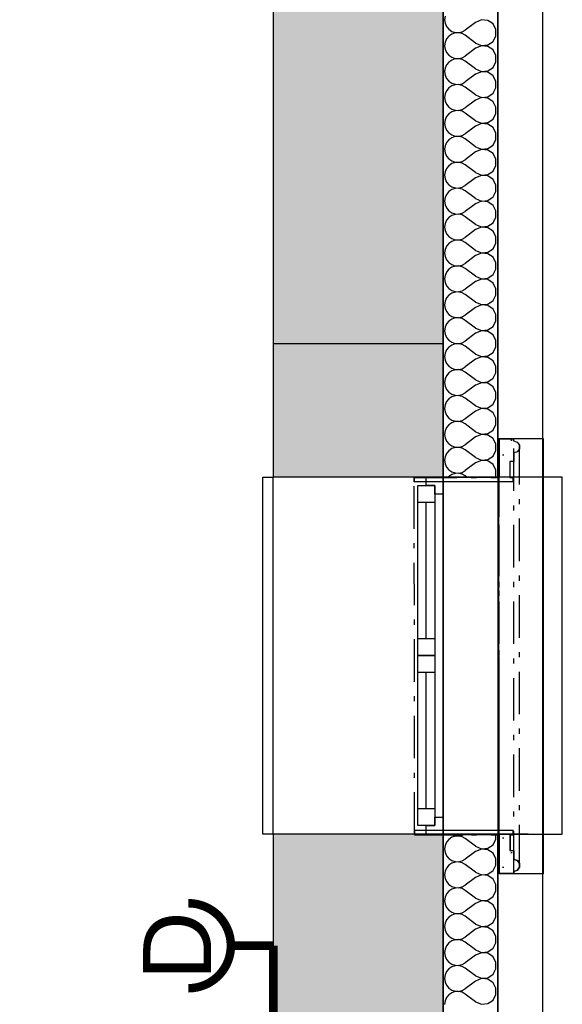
# Model space of a CAD drawing. Extents: x -12025 to 39812, y -30157 to 12.
# Tile 38 of 59: x 30754 to 32349, y -19672 to -16777. Entities that reach past the tile are written whole.
import ezdxf
from ezdxf.enums import TextEntityAlignment as Align

# ---------------------------------------------------------------- set-up
doc = ezdxf.new("R2010")
doc.units = 0
doc.header["$MEASUREMENT"] = 0
doc.linetypes.add('Čerchovaná M', pattern=[225, 125, -42.5, 15, -42.5])
doc.linetypes.add('Čerchovaná S', pattern=[175, 75, -42.5, 15, -42.5])
doc.layers.add('OÚ Dukovany půdorys podklad 2NP', color=7, linetype='Continuous')
doc.layers.add('OÚ Dukovany zásuvky', color=92, linetype='Continuous')
doc.styles.add('Arial', font='txt')
pattern_1 = [(0, (0, 0), (0, 86.60254), [0, -50]), (0, (25, 43.3), (0, 86.60254), [0, -50])]

# ---------------------------------------------------------------- blocks, each defined once
blk = doc.blocks.new('Zásuvka (22)')
at = {"color": 0, "linetype": 'Continuous', "const_width": 25}
for points in [[(0, 125, -0.414214), (125, 0)], [(125, 0, -0.414214), (0, -125)]]:
    blk.add_lwpolyline(points, format="xyb", dxfattribs=at)
blk.add_lwpolyline([(250, 0), (125, 0)], dxfattribs=at)
at = {"color": 0, "linetype": 'Continuous', "style": 'Arial'}
blk.add_text('D', height=200, rotation=90, dxfattribs=at).set_placement((66.9, 0), align=Align.CENTER)

msp = doc.modelspace()

# ---------------------------------------------------------------- hatches: boundary and pattern name
at = {"layer": 'OÚ Dukovany půdorys podklad 2NP', "linetype": 'Continuous'}
h = msp.add_hatch(dxfattribs=at)
h.set_pattern_fill('OMÍTKA_01', color=21, style=0, pattern_type=2)
h.set_pattern_definition(pattern_1)
edge = h.paths.add_edge_path()
edge.add_spline(control_points=[(32163.3, -18123.5), (32163.3, -18123.5), (31914.1, -18123.6), (31914.1, -18123.6)], knot_values=[0, 0, 0, 0, 1, 1, 1, 1], degree=3, periodic=0)
edge.add_spline(control_points=[(31914.1, -18123.6), (31914.1, -18123.6), (31914.1, -18136.3), (31914.1, -18136.3)], knot_values=[0, 0, 0, 0, 1, 1, 1, 1], degree=3, periodic=0)
edge.add_spline(control_points=[(31914.1, -18136.3), (31914.1, -18136.3), (32204.3, -18136.2), (32204.3, -18136.2)], knot_values=[0, 0, 0, 0, 1, 1, 1, 1], degree=3, periodic=0)
edge.add_spline(control_points=[(32204.3, -18136.2), (32204.3, -18136.2), (32204.2, -18123.4), (32204.2, -18123.4)], knot_values=[0, 0, 0, 0, 1, 1, 1, 1], degree=3, periodic=0)
edge.add_spline(control_points=[(32204.2, -18123.4), (32204.2, -18123.4), (32195, -18123.4), (32195, -18123.4)], knot_values=[0, 0, 0, 0, 1, 1, 1, 1], degree=3, periodic=0)
edge.add_spline(control_points=[(32195, -18123.4), (32195, -18123.4), (32195, -18075.6), (32195, -18075.6)], knot_values=[0, 0, 0, 0, 1, 1, 1, 1], degree=3, periodic=0)
edge.add_spline(control_points=[(32195, -18075.6), (32195, -18075.6), (32206.4, -18075.6), (32206.4, -18075.6)], knot_values=[0, 0, 0, 0, 1, 1, 1, 1], degree=3, periodic=0)
edge.add_spline(control_points=[(32206.4, -18075.6), (32206.4, -18075.6), (32206.4, -18050.6), (32206.4, -18050.6)], knot_values=[0, 0, 0, 0, 1, 1, 1, 1], degree=3, periodic=0)
edge.add_spline(control_points=[(32206.4, -18050.6), (32206.4, -18050.6), (32216.6, -18047.3), (32216.6, -18047.3)], knot_values=[0, 0, 0, 0, 1, 1, 1, 1], degree=3, periodic=0)
edge.add_spline(control_points=[(32216.6, -18047.3), (32216.6, -18047.3), (32223, -18038.5), (32223, -18038.5)], knot_values=[0, 0, 0, 0, 1, 1, 1, 1], degree=3, periodic=0)
edge.add_spline(control_points=[(32223, -18038.5), (32223, -18038.5), (32223, -18027.7), (32223, -18027.7)], knot_values=[0, 0, 0, 0, 1, 1, 1, 1], degree=3, periodic=0)
edge.add_spline(control_points=[(32223, -18027.7), (32223, -18027.7), (32216.6, -18019), (32216.6, -18019)], knot_values=[0, 0, 0, 0, 1, 1, 1, 1], degree=3, periodic=0)
edge.add_spline(control_points=[(32216.6, -18019), (32216.6, -18019), (32206.3, -18015.7), (32206.3, -18015.7)], knot_values=[0, 0, 0, 0, 1, 1, 1, 1], degree=3, periodic=0)
edge.add_spline(control_points=[(32206.3, -18015.7), (32206.3, -18015.7), (32206.3, -18009.1), (32206.3, -18009.1)], knot_values=[0, 0, 0, 0, 1, 1, 1, 1], degree=3, periodic=0)
edge.add_spline(control_points=[(32206.3, -18009.1), (32206.3, -18009.1), (32163.2, -18009.2), (32163.2, -18009.2)], knot_values=[0, 0, 0, 0, 1, 1, 1, 1], degree=3, periodic=0)
edge.add_spline(control_points=[(32163.2, -18009.2), (32163.2, -18009.2), (32163.3, -18123.5), (32163.3, -18123.5)], knot_values=[0, 0, 0, 0, 1, 1, 1, 1], degree=3, periodic=0)
edge.add_spline(control_points=[(32163.3, -18123.5), (32163.3, -18123.5), (32163.3, -18123.5), (32163.3, -18123.5)], knot_values=[0, 0, 0, 0, 1, 1, 1, 1], degree=3, periodic=0)
h = msp.add_hatch(dxfattribs=at)
h.set_pattern_fill('OMÍTKA_01', color=21, style=0, pattern_type=2)
h.set_pattern_definition(pattern_1)
edge = h.paths.add_edge_path()
edge.add_spline(control_points=[(32164, -19287.7), (32164, -19287.7), (32207.1, -19287.7), (32207.1, -19287.7)], knot_values=[0, 0, 0, 0, 1, 1, 1, 1], degree=3, periodic=0)
edge.add_spline(control_points=[(32207.1, -19287.7), (32207.1, -19287.7), (32207.1, -19281.2), (32207.1, -19281.2)], knot_values=[0, 0, 0, 0, 1, 1, 1, 1], degree=3, periodic=0)
edge.add_spline(control_points=[(32207.1, -19281.2), (32207.1, -19281.2), (32217.4, -19277.8), (32217.4, -19277.8)], knot_values=[0, 0, 0, 0, 1, 1, 1, 1], degree=3, periodic=0)
edge.add_spline(control_points=[(32217.4, -19277.8), (32217.4, -19277.8), (32223.7, -19269.1), (32223.7, -19269.1)], knot_values=[0, 0, 0, 0, 1, 1, 1, 1], degree=3, periodic=0)
edge.add_spline(control_points=[(32223.7, -19269.1), (32223.7, -19269.1), (32223.7, -19258.3), (32223.7, -19258.3)], knot_values=[0, 0, 0, 0, 1, 1, 1, 1], degree=3, periodic=0)
edge.add_spline(control_points=[(32223.7, -19258.3), (32223.7, -19258.3), (32217.3, -19249.6), (32217.3, -19249.6)], knot_values=[0, 0, 0, 0, 1, 1, 1, 1], degree=3, periodic=0)
edge.add_spline(control_points=[(32217.3, -19249.6), (32217.3, -19249.6), (32207.1, -19246.2), (32207.1, -19246.2)], knot_values=[0, 0, 0, 0, 1, 1, 1, 1], degree=3, periodic=0)
edge.add_spline(control_points=[(32207.1, -19246.2), (32207.1, -19246.2), (32207, -19221.3), (32207, -19221.3)], knot_values=[0, 0, 0, 0, 1, 1, 1, 1], degree=3, periodic=0)
edge.add_spline(control_points=[(32207, -19221.3), (32207, -19221.3), (32195.7, -19221.3), (32195.7, -19221.3)], knot_values=[0, 0, 0, 0, 1, 1, 1, 1], degree=3, periodic=0)
edge.add_spline(control_points=[(32195.7, -19221.3), (32195.7, -19221.3), (32195.6, -19173.4), (32195.6, -19173.4)], knot_values=[0, 0, 0, 0, 1, 1, 1, 1], degree=3, periodic=0)
edge.add_spline(control_points=[(32195.6, -19173.4), (32195.6, -19173.4), (32204.9, -19173.4), (32204.9, -19173.4)], knot_values=[0, 0, 0, 0, 1, 1, 1, 1], degree=3, periodic=0)
edge.add_spline(control_points=[(32204.9, -19173.4), (32204.9, -19173.4), (32204.9, -19160.7), (32204.9, -19160.7)], knot_values=[0, 0, 0, 0, 1, 1, 1, 1], degree=3, periodic=0)
edge.add_spline(control_points=[(32204.9, -19160.7), (32204.9, -19160.7), (31914.7, -19160.9), (31914.7, -19160.9)], knot_values=[0, 0, 0, 0, 1, 1, 1, 1], degree=3, periodic=0)
edge.add_spline(control_points=[(31914.7, -19160.9), (31914.7, -19160.9), (31914.7, -19173.6), (31914.7, -19173.6)], knot_values=[0, 0, 0, 0, 1, 1, 1, 1], degree=3, periodic=0)
edge.add_spline(control_points=[(31914.7, -19173.6), (31914.7, -19173.6), (32163.9, -19173.5), (32163.9, -19173.5)], knot_values=[0, 0, 0, 0, 1, 1, 1, 1], degree=3, periodic=0)
edge.add_spline(control_points=[(32163.9, -19173.5), (32163.9, -19173.5), (32164, -19287.7), (32164, -19287.7)], knot_values=[0, 0, 0, 0, 1, 1, 1, 1], degree=3, periodic=0)
edge.add_spline(control_points=[(32164, -19287.7), (32164, -19287.7), (32164, -19287.7), (32164, -19287.7)], knot_values=[0, 0, 0, 0, 1, 1, 1, 1], degree=3, periodic=0)

# ---------------------------------------------------------------- linework, layer by layer
at = {"layer": 'OÚ Dukovany půdorys podklad 2NP', "color": 1, "linetype": 'Continuous'}
for p, q in [((32292.1, -21157), (32292.1, -3108.1)), ((32159.3, -3230.7), (32159.3, -21157)), ((31999.3, -16231.9), (31999.3, -18121.9)), ((32159.3, -18121.9), (32159.3, -16231.9)), ((31499.3, -16679.6), (31499.3, -17729.6)), ((31999.3, -17729.6), (31999.3, -16679.6)), ((32294, -18009.1), (32163.1, -18009.2)), ((32163.5, -19288.7), (32163.1, -18009.2)), ((32206.3, -18009.1), (32163.2, -18009.2)), ((32163.2, -18009.2), (32163.3, -18123.5)), ((32206.3, -18009.1), (32206.3, -18015.7)), ((32206.3, -18015.7), (32216.6, -18019)), ((32216.6, -18019), (32223, -18027.7)), ((32223, -18027.7), (32223, -18038.5)), ((32294.3, -19288.7), (32294, -18009.1)), ((32216.6, -18047.3), (32206.4, -18050.6)), ((32206.4, -18050.6), (32206.4, -18075.6)), ((32223, -18038.5), (32216.6, -18047.3)), ((32195, -18075.6), (32195, -18123.4)), ((32206.4, -18075.6), (32195, -18075.6)), ((31469.3, -19171.9), (31469.3, -18121.9)), ((31469.3, -18121.9), (31499.3, -18121.9)), ((31499.3, -19171.9), (31499.3, -18121.9)), ((31949.3, -18121.9), (31499.3, -18121.9)), ((32163.3, -18123.5), (31914.1, -18123.6)), ((31914.1, -18123.6), (31914.1, -18136.3)), ((31949.3, -18146.9), (31949.3, -18121.9)), ((31999.3, -18121.9), (31949.3, -18121.9)), ((31999.3, -18121.9), (31949.3, -18121.9)), ((32349.3, -18121.9), (31999.3, -18121.9)), ((31999.3, -19171.9), (31999.3, -18121.9)), ((31999.3, -18121.9), (31999.3, -18171.9)), ((32249.3, -18121.9), (31999.3, -18121.9)), ((32249.3, -18121.9), (31999.3, -18121.9)), ((31999.3, -18121.9), (31999.3, -19171.9)), ((32249.3, -18121.9), (32159.3, -18121.9)), ((32249.3, -18121.9), (32159.3, -18121.9)), ((32159.3, -18121.9), (32159.3, -19171.9)), ((32204.2, -18123.4), (32195, -18123.4)), ((32204.2, -18123.4), (32204.3, -18136.2)), ((32349.3, -19171.9), (32349.3, -18121.9)), ((32204.3, -18136.2), (31914.1, -18136.3)), ((31924.3, -18196.9), (31924.3, -18146.9)), ((31924.3, -18146.9), (31974.3, -18146.9)), ((31974.3, -18146.9), (31949.3, -18146.9)), ((31974.3, -18171.9), (31974.3, -18146.9)), ((31974.3, -18146.9), (31974.3, -18196.9)), ((31999.3, -18171.9), (31974.3, -18171.9)), ((31999.3, -18171.9), (31999.3, -18646.9)), ((31924.3, -18596.9), (31924.3, -18196.9)), ((31974.3, -18196.9), (31924.3, -18196.9)), ((31924.3, -18596.9), (31924.3, -18196.9)), ((31949.3, -18596.9), (31949.3, -18196.9)), ((31974.3, -18196.9), (31974.3, -18596.9)), ((31924.3, -18646.9), (31924.3, -18596.9)), ((31924.3, -18596.9), (31974.3, -18596.9)), ((31974.3, -18596.9), (31974.3, -18646.9)), ((31924.3, -18696.9), (31924.3, -18646.9)), ((31924.3, -18646.9), (31974.3, -18646.9)), ((31974.3, -18646.9), (31924.3, -18646.9)), ((31974.3, -18646.9), (31974.3, -18696.9)), ((31999.3, -18646.9), (31999.3, -19121.9)), ((31924.3, -19096.9), (31924.3, -18696.9)), ((31974.3, -18696.9), (31924.3, -18696.9)), ((31924.3, -19096.9), (31924.3, -18696.9)), ((31949.3, -19096.9), (31949.3, -18696.9)), ((31974.3, -18696.9), (31974.3, -19096.9)), ((31924.3, -19146.9), (31924.3, -19096.9)), ((31924.3, -19096.9), (31974.3, -19096.9)), ((31974.3, -19096.9), (31974.3, -19146.9)), ((31974.3, -19146.9), (31974.3, -19121.9)), ((31974.3, -19121.9), (31999.3, -19121.9)), ((31999.3, -19121.9), (31999.3, -19171.9)), ((32204.9, -19160.7), (31914.7, -19160.9)), ((31914.7, -19160.9), (31914.7, -19173.6)), ((31974.3, -19146.9), (31924.3, -19146.9)), ((31949.3, -19171.9), (31949.3, -19146.9)), ((31949.3, -19146.9), (31974.3, -19146.9)), ((32204.9, -19160.7), (32204.9, -19173.4)), ((31499.3, -19171.9), (31469.3, -19171.9)), ((31949.3, -19171.9), (31499.3, -19171.9)), ((32163.9, -19173.5), (31914.7, -19173.6)), ((31999.3, -19171.9), (31949.3, -19171.9)), ((31999.3, -19171.9), (31949.3, -19171.9)), ((31999.3, -19171.9), (32349.3, -19171.9)), ((32249.3, -19171.9), (31999.3, -19171.9)), ((31999.3, -19171.9), (31999.3, -20997.1)), ((32249.3, -19171.9), (31999.3, -19171.9)), ((32249.3, -19171.9), (32159.3, -19171.9)), ((32159.3, -20997.1), (32159.3, -19171.9)), ((32249.3, -19171.9), (32159.3, -19171.9)), ((32163.9, -19173.5), (32164, -19287.7)), ((32195.6, -19173.4), (32195.7, -19221.3)), ((32204.9, -19173.4), (32195.6, -19173.4)), ((32207, -19221.3), (32195.7, -19221.3)), ((32207, -19221.3), (32207.1, -19246.2)), ((32207.1, -19246.2), (32217.3, -19249.6)), ((32217.3, -19249.6), (32223.7, -19258.3)), ((32217.4, -19277.8), (32207.1, -19281.2)), ((32207.1, -19281.2), (32207.1, -19287.7)), ((32223.7, -19269.1), (32217.4, -19277.8)), ((32223.7, -19258.3), (32223.7, -19269.1)), ((32294.3, -19288.7), (32163.5, -19288.7)), ((32207.1, -19287.7), (32164, -19287.7))]:
    msp.add_line(p, q, dxfattribs=at)
at = {"layer": 'OÚ Dukovany půdorys podklad 2NP', "color": 21, "linetype": 'Continuous'}
for p, q in [((32004.5, -16766.8), (32003.1, -16777.2)), ((32003.1, -16777.2), (32004.5, -16787.6)), ((32004.5, -16787.6), (32008.8, -16797.2)), ((32094.5, -16784.8), (32064, -16807.6)), ((32111.6, -16777.6), (32094.5, -16784.8)), ((32130.1, -16779.4), (32111.6, -16777.6)), ((32145.6, -16789.6), (32130.1, -16779.4)), ((32154.3, -16806), (32145.6, -16789.6)), ((32008.8, -16797.2), (32015.5, -16805.3)), ((32015.5, -16805.3), (32024.1, -16811.2)), ((32024.1, -16819.3), (32015.5, -16825.2)), ((32024.1, -16811.2), (32034.1, -16814.6)), ((32034.1, -16815.9), (32024.1, -16819.3)), ((32034.1, -16814.6), (32044.6, -16815.1)), ((32044.6, -16815.4), (32034.1, -16815.9)), ((32044.6, -16815.1), (32054.8, -16812.7)), ((32054.8, -16817.8), (32044.6, -16815.4)), ((32054.8, -16812.7), (32064, -16807.6)), ((32064, -16822.9), (32054.8, -16817.8)), ((32154.3, -16824.5), (32154.3, -16806)), ((32004.5, -16843), (32003.1, -16853.4)), ((32008.8, -16833.3), (32004.5, -16843)), ((32015.5, -16825.2), (32008.8, -16833.3)), ((32094.5, -16845.7), (32064, -16822.9)), ((32094.5, -16845.7), (32111.6, -16852.9)), ((32130.1, -16851.2), (32145.6, -16840.9)), ((32145.6, -16840.9), (32154.3, -16824.5)), ((32003.1, -16853.4), (32004.5, -16863.8)), ((32004.5, -16863.8), (32008.8, -16873.4)), ((32008.8, -16873.4), (32015.5, -16881.5)), ((32094.5, -16861), (32064, -16883.8)), ((32111.6, -16853.8), (32094.5, -16861)), ((32111.6, -16852.9), (32130.1, -16851.2)), ((32130.1, -16855.6), (32111.6, -16853.8)), ((32145.6, -16865.8), (32130.1, -16855.6)), ((32154.3, -16882.2), (32145.6, -16865.8)), ((32015.5, -16901.4), (32008.8, -16909.5)), ((32015.5, -16881.5), (32024.1, -16887.4)), ((32024.1, -16895.5), (32015.5, -16901.4)), ((32024.1, -16887.4), (32034.1, -16890.8)), ((32034.1, -16892.1), (32024.1, -16895.5)), ((32034.1, -16890.8), (32044.6, -16891.3)), ((32044.6, -16891.6), (32034.1, -16892.1)), ((32044.6, -16891.3), (32054.8, -16888.9)), ((32054.8, -16894), (32044.6, -16891.6)), ((32054.8, -16888.9), (32064, -16883.8)), ((32064, -16899.1), (32054.8, -16894)), ((32094.5, -16921.9), (32064, -16899.1)), ((32145.6, -16917.1), (32154.3, -16900.7)), ((32154.3, -16900.7), (32154.3, -16882.2)), ((32004.5, -16919.1), (32003.1, -16929.6)), ((32003.1, -16929.6), (32004.5, -16940)), ((32008.8, -16909.5), (32004.5, -16919.1)), ((32094.5, -16921.9), (32111.6, -16929.1)), ((32111.6, -16930), (32094.5, -16937.2)), ((32111.6, -16929.1), (32130.1, -16927.4)), ((32130.1, -16931.7), (32111.6, -16930)), ((32130.1, -16927.4), (32145.6, -16917.1)), ((32145.6, -16942), (32130.1, -16931.7)), ((32004.5, -16940), (32008.8, -16949.6)), ((32008.8, -16949.6), (32015.5, -16957.7)), ((32015.5, -16957.7), (32024.1, -16963.6)), ((32024.1, -16963.6), (32034.1, -16967)), ((32044.6, -16967.5), (32054.8, -16965.1)), ((32054.8, -16965.1), (32064, -16960)), ((32094.5, -16937.2), (32064, -16960)), ((32154.3, -16958.4), (32145.6, -16942)), ((32154.3, -16976.9), (32154.3, -16958.4)), ((32008.8, -16985.7), (32004.5, -16995.3)), ((32015.5, -16977.6), (32008.8, -16985.7)), ((32024.1, -16971.7), (32015.5, -16977.6)), ((32034.1, -16968.3), (32024.1, -16971.7)), ((32034.1, -16967), (32044.6, -16967.5)), ((32044.6, -16967.8), (32034.1, -16968.3)), ((32054.8, -16970.2), (32044.6, -16967.8)), ((32064, -16975.3), (32054.8, -16970.2)), ((32094.5, -16998.1), (32064, -16975.3)), ((32130.1, -17003.6), (32145.6, -16993.3)), ((32145.6, -16993.3), (32154.3, -16976.9)), ((32004.5, -16995.3), (32003.1, -17005.7)), ((32003.1, -17005.7), (32004.5, -17016.2)), ((32004.5, -17016.2), (32008.8, -17025.8)), ((32094.5, -17013.4), (32064, -17036.2)), ((32094.5, -16998.1), (32111.6, -17005.3)), ((32111.6, -17006.2), (32094.5, -17013.4)), ((32111.6, -17005.3), (32130.1, -17003.6)), ((32130.1, -17007.9), (32111.6, -17006.2)), ((32145.6, -17018.2), (32130.1, -17007.9)), ((32154.3, -17034.6), (32145.6, -17018.2)), ((32008.8, -17025.8), (32015.5, -17033.9)), ((32015.5, -17033.9), (32024.1, -17039.8)), ((32024.1, -17047.9), (32015.5, -17053.8)), ((32024.1, -17039.8), (32034.1, -17043.2)), ((32034.1, -17044.5), (32024.1, -17047.9)), ((32034.1, -17043.2), (32044.6, -17043.7)), ((32044.6, -17044), (32034.1, -17044.5)), ((32044.6, -17043.7), (32054.8, -17041.3)), ((32054.8, -17046.4), (32044.6, -17044)), ((32054.8, -17041.3), (32064, -17036.2)), ((32064, -17051.5), (32054.8, -17046.4)), ((32094.5, -17074.3), (32064, -17051.5)), ((32154.3, -17053.1), (32154.3, -17034.6)), ((32004.5, -17071.5), (32003.1, -17081.9)), ((32008.8, -17061.9), (32004.5, -17071.5)), ((32015.5, -17053.8), (32008.8, -17061.9)), ((32094.5, -17074.3), (32111.6, -17081.5)), ((32111.6, -17081.5), (32130.1, -17079.7)), ((32130.1, -17079.7), (32145.6, -17069.5)), ((32145.6, -17069.5), (32154.3, -17053.1)), ((32003.1, -17081.9), (32004.5, -17092.3)), ((32004.5, -17092.3), (32008.8, -17102)), ((32008.8, -17102), (32015.5, -17110.1)), ((32015.5, -17110.1), (32024.1, -17116)), ((32094.5, -17089.6), (32064, -17112.4)), ((32111.6, -17082.4), (32094.5, -17089.6)), ((32130.1, -17084.1), (32111.6, -17082.4)), ((32145.6, -17094.4), (32130.1, -17084.1)), ((32154.3, -17110.8), (32145.6, -17094.4)), ((32154.3, -17129.3), (32154.3, -17110.8)), ((32008.8, -17138.1), (32004.5, -17147.7)), ((32015.5, -17130), (32008.8, -17138.1)), ((32024.1, -17124.1), (32015.5, -17130)), ((32024.1, -17116), (32034.1, -17119.4)), ((32034.1, -17120.7), (32024.1, -17124.1)), ((32034.1, -17119.4), (32044.6, -17119.9)), ((32044.6, -17120.2), (32034.1, -17120.7)), ((32044.6, -17119.9), (32054.8, -17117.5)), ((32054.8, -17122.6), (32044.6, -17120.2)), ((32054.8, -17117.5), (32064, -17112.4)), ((32064, -17127.6), (32054.8, -17122.6)), ((32094.5, -17150.5), (32064, -17127.6)), ((32145.6, -17145.7), (32154.3, -17129.3)), ((32004.5, -17147.7), (32003.1, -17158.1)), ((32003.1, -17158.1), (32004.5, -17168.5)), ((32004.5, -17168.5), (32008.8, -17178.2)), ((32094.5, -17165.7), (32064, -17188.6)), ((32094.5, -17150.5), (32111.6, -17157.7)), ((32111.6, -17158.6), (32094.5, -17165.7)), ((32111.6, -17157.7), (32130.1, -17155.9)), ((32130.1, -17160.3), (32111.6, -17158.6)), ((32130.1, -17155.9), (32145.6, -17145.7)), ((32145.6, -17170.6), (32130.1, -17160.3)), ((32008.8, -17178.2), (32015.5, -17186.2)), ((32015.5, -17186.2), (32024.1, -17192.2)), ((32024.1, -17192.2), (32034.1, -17195.6)), ((32034.1, -17196.9), (32024.1, -17200.2)), ((32034.1, -17195.6), (32044.6, -17196.1)), ((32044.6, -17196.4), (32034.1, -17196.9)), ((32044.6, -17196.1), (32054.8, -17193.7)), ((32054.8, -17198.8), (32044.6, -17196.4)), ((32054.8, -17193.7), (32064, -17188.6)), ((32154.3, -17186.9), (32145.6, -17170.6)), ((32154.3, -17205.5), (32154.3, -17186.9)), ((32004.5, -17223.9), (32003.1, -17234.3)), ((32008.8, -17214.3), (32004.5, -17223.9)), ((32015.5, -17206.2), (32008.8, -17214.3)), ((32024.1, -17200.2), (32015.5, -17206.2)), ((32064, -17203.8), (32054.8, -17198.8)), ((32094.5, -17226.7), (32064, -17203.8)), ((32130.1, -17232.1), (32145.6, -17221.9)), ((32145.6, -17221.9), (32154.3, -17205.5)), ((32003.1, -17234.3), (32004.5, -17244.7)), ((32004.5, -17244.7), (32008.8, -17254.3)), ((32008.8, -17254.3), (32015.5, -17262.4)), ((32094.5, -17241.9), (32064, -17264.8)), ((32094.5, -17226.7), (32111.6, -17233.9)), ((32111.6, -17234.8), (32094.5, -17241.9)), ((32111.6, -17233.9), (32130.1, -17232.1)), ((32130.1, -17236.5), (32111.6, -17234.8)), ((32145.6, -17246.8), (32130.1, -17236.5)), ((32154.3, -17263.1), (32145.6, -17246.8)), ((32015.5, -17282.4), (32008.8, -17290.5)), ((32015.5, -17262.4), (32024.1, -17268.4)), ((32024.1, -17276.4), (32015.5, -17282.4)), ((32024.1, -17268.4), (32034.1, -17271.7)), ((32034.1, -17273.1), (32024.1, -17276.4)), ((32034.1, -17271.7), (32044.6, -17272.3)), ((32044.6, -17272.6), (32034.1, -17273.1)), ((32044.6, -17272.3), (32054.8, -17269.9)), ((32054.8, -17274.9), (32044.6, -17272.6)), ((32054.8, -17269.9), (32064, -17264.8)), ((32064, -17280), (32054.8, -17274.9)), ((32094.5, -17302.9), (32064, -17280)), ((32145.6, -17298), (32154.3, -17281.7)), ((32154.3, -17281.7), (32154.3, -17263.1)), ((32004.5, -17300.1), (32003.1, -17310.5)), ((32003.1, -17310.5), (32004.5, -17320.9)), ((32008.8, -17290.5), (32004.5, -17300.1)), ((32094.5, -17302.9), (32111.6, -17310.1)), ((32111.6, -17310.9), (32094.5, -17318.1)), ((32111.6, -17310.1), (32130.1, -17308.3)), ((32130.1, -17312.7), (32111.6, -17310.9)), ((32130.1, -17308.3), (32145.6, -17298)), ((32145.6, -17323), (32130.1, -17312.7)), ((32004.5, -17320.9), (32008.8, -17330.5)), ((32008.8, -17330.5), (32015.5, -17338.6)), ((32015.5, -17338.6), (32024.1, -17344.6)), ((32054.8, -17346.1), (32064, -17341)), ((32094.5, -17318.1), (32064, -17341)), ((32154.3, -17339.3), (32145.6, -17323)), ((32154.3, -17357.9), (32154.3, -17339.3)), ((32008.8, -17366.7), (32004.5, -17376.3)), ((32015.5, -17358.6), (32008.8, -17366.7)), ((32024.1, -17352.6), (32015.5, -17358.6)), ((32024.1, -17344.6), (32034.1, -17347.9)), ((32034.1, -17349.3), (32024.1, -17352.6)), ((32034.1, -17347.9), (32044.6, -17348.4)), ((32044.6, -17348.8), (32034.1, -17349.3)), ((32044.6, -17348.4), (32054.8, -17346.1)), ((32054.8, -17351.1), (32044.6, -17348.8)), ((32064, -17356.2), (32054.8, -17351.1)), ((32094.5, -17379.1), (32064, -17356.2)), ((32145.6, -17374.2), (32154.3, -17357.9)), ((32004.5, -17376.3), (32003.1, -17386.7)), ((32003.1, -17386.7), (32004.5, -17397.1)), ((32004.5, -17397.1), (32008.8, -17406.7)), ((32094.5, -17394.3), (32064, -17417.2)), ((32094.5, -17379.1), (32111.6, -17386.3)), ((32111.6, -17387.1), (32094.5, -17394.3)), ((32111.6, -17386.3), (32130.1, -17384.5)), ((32130.1, -17388.9), (32111.6, -17387.1)), ((32130.1, -17384.5), (32145.6, -17374.2)), ((32145.6, -17399.2), (32130.1, -17388.9)), ((32154.3, -17415.5), (32145.6, -17399.2)), ((32008.8, -17406.7), (32015.5, -17414.8)), ((32015.5, -17414.8), (32024.1, -17420.8)), ((32024.1, -17428.8), (32015.5, -17434.8)), ((32024.1, -17420.8), (32034.1, -17424.1)), ((32034.1, -17425.5), (32024.1, -17428.8)), ((32034.1, -17424.1), (32044.6, -17424.6)), ((32044.6, -17424.9), (32034.1, -17425.5)), ((32044.6, -17424.6), (32054.8, -17422.3)), ((32054.8, -17427.3), (32044.6, -17424.9)), ((32054.8, -17422.3), (32064, -17417.2)), ((32064, -17432.4), (32054.8, -17427.3)), ((32154.3, -17434.1), (32154.3, -17415.5)), ((32004.5, -17452.5), (32003.1, -17462.9)), ((32008.8, -17442.9), (32004.5, -17452.5)), ((32015.5, -17434.8), (32008.8, -17442.9)), ((32094.5, -17455.3), (32064, -17432.4)), ((32094.5, -17455.3), (32111.6, -17462.5)), ((32130.1, -17460.7), (32145.6, -17450.4)), ((32145.6, -17450.4), (32154.3, -17434.1)), ((32003.1, -17462.9), (32004.5, -17473.3)), ((32004.5, -17473.3), (32008.8, -17482.9)), ((32008.8, -17482.9), (32015.5, -17491)), ((32094.5, -17470.5), (32064, -17493.4)), ((32111.6, -17463.3), (32094.5, -17470.5)), ((32111.6, -17462.5), (32130.1, -17460.7)), ((32130.1, -17465.1), (32111.6, -17463.3)), ((32145.6, -17475.3), (32130.1, -17465.1)), ((32154.3, -17491.7), (32145.6, -17475.3)), ((32015.5, -17511), (32008.8, -17519.1)), ((32015.5, -17491), (32024.1, -17497)), ((32024.1, -17505), (32015.5, -17511)), ((32024.1, -17497), (32034.1, -17500.3)), ((32034.1, -17501.6), (32024.1, -17505)), ((32034.1, -17500.3), (32044.6, -17500.8)), ((32044.6, -17501.1), (32034.1, -17501.6)), ((32044.6, -17500.8), (32054.8, -17498.5)), ((32054.8, -17503.5), (32044.6, -17501.1)), ((32054.8, -17498.5), (32064, -17493.4)), ((32064, -17508.6), (32054.8, -17503.5)), ((32094.5, -17531.5), (32064, -17508.6)), ((32145.6, -17526.6), (32154.3, -17510.3)), ((32154.3, -17510.3), (32154.3, -17491.7)), ((32004.5, -17528.7), (32003.1, -17539.1)), ((32003.1, -17539.1), (32004.5, -17549.5)), ((32008.8, -17519.1), (32004.5, -17528.7)), ((32094.5, -17531.5), (32111.6, -17538.6)), ((32111.6, -17539.5), (32094.5, -17546.7)), ((32111.6, -17538.6), (32130.1, -17536.9)), ((32130.1, -17541.3), (32111.6, -17539.5)), ((32130.1, -17536.9), (32145.6, -17526.6)), ((32145.6, -17551.5), (32130.1, -17541.3)), ((32004.5, -17549.5), (32008.8, -17559.1)), ((32008.8, -17559.1), (32015.5, -17567.2)), ((32015.5, -17567.2), (32024.1, -17573.2)), ((32024.1, -17573.2), (32034.1, -17576.5)), ((32054.8, -17574.6), (32064, -17569.6)), ((32094.5, -17546.7), (32064, -17569.6)), ((32154.3, -17567.9), (32145.6, -17551.5)), ((32154.3, -17586.5), (32154.3, -17567.9)), ((32008.8, -17595.2), (32004.5, -17604.9)), ((32015.5, -17587.1), (32008.8, -17595.2)), ((32024.1, -17581.2), (32015.5, -17587.1)), ((32034.1, -17577.8), (32024.1, -17581.2)), ((32034.1, -17576.5), (32044.6, -17577)), ((32044.6, -17577.3), (32034.1, -17577.8)), ((32044.6, -17577), (32054.8, -17574.6)), ((32054.8, -17579.7), (32044.6, -17577.3)), ((32064, -17584.8), (32054.8, -17579.7)), ((32094.5, -17607.6), (32064, -17584.8)), ((32130.1, -17613.1), (32145.6, -17602.8)), ((32145.6, -17602.8), (32154.3, -17586.5)), ((32004.5, -17604.9), (32003.1, -17615.3)), ((32003.1, -17615.3), (32004.5, -17625.7)), ((32004.5, -17625.7), (32008.8, -17635.3)), ((32094.5, -17622.9), (32064, -17645.7)), ((32094.5, -17607.6), (32111.6, -17614.8)), ((32111.6, -17615.7), (32094.5, -17622.9)), ((32111.6, -17614.8), (32130.1, -17613.1)), ((32130.1, -17617.5), (32111.6, -17615.7)), ((32145.6, -17627.7), (32130.1, -17617.5)), ((32154.3, -17644.1), (32145.6, -17627.7)), ((32008.8, -17635.3), (32015.5, -17643.4)), ((32015.5, -17643.4), (32024.1, -17649.3)), ((32024.1, -17657.4), (32015.5, -17663.3)), ((32024.1, -17649.3), (32034.1, -17652.7)), ((32034.1, -17654), (32024.1, -17657.4)), ((32034.1, -17652.7), (32044.6, -17653.2)), ((32044.6, -17653.5), (32034.1, -17654)), ((32044.6, -17653.2), (32054.8, -17650.8)), ((32054.8, -17655.9), (32044.6, -17653.5)), ((32054.8, -17650.8), (32064, -17645.7)), ((32064, -17661), (32054.8, -17655.9)), ((32154.3, -17662.6), (32154.3, -17644.1)), ((32004.5, -17681), (32003.1, -17691.5)), ((32008.8, -17671.4), (32004.5, -17681)), ((32015.5, -17663.3), (32008.8, -17671.4)), ((32094.5, -17683.8), (32064, -17661)), ((32094.5, -17683.8), (32111.6, -17691)), ((32111.6, -17691), (32130.1, -17689.3)), ((32130.1, -17689.3), (32145.6, -17679)), ((32145.6, -17679), (32154.3, -17662.6)), ((32003.1, -17691.5), (32004.5, -17701.9)), ((32004.5, -17701.9), (32008.8, -17711.5)), ((32008.8, -17711.5), (32015.5, -17719.6)), ((32094.5, -17699.1), (32064, -17721.9)), ((32111.6, -17691.9), (32094.5, -17699.1)), ((32130.1, -17693.6), (32111.6, -17691.9)), ((32145.6, -17703.9), (32130.1, -17693.6)), ((32154.3, -17720.3), (32145.6, -17703.9)), ((32008.8, -17747.6), (32004.5, -17757.2)), ((32015.5, -17739.5), (32008.8, -17747.6)), ((32015.5, -17719.6), (32024.1, -17725.5)), ((32024.1, -17733.6), (32015.5, -17739.5)), ((32024.1, -17725.5), (32034.1, -17728.9)), ((32034.1, -17730.2), (32024.1, -17733.6)), ((32034.1, -17728.9), (32044.6, -17729.4)), ((32044.6, -17729.7), (32034.1, -17730.2)), ((32044.6, -17729.4), (32054.8, -17727)), ((32054.8, -17732.1), (32044.6, -17729.7)), ((32054.8, -17727), (32064, -17721.9)), ((32064, -17737.2), (32054.8, -17732.1)), ((32094.5, -17760), (32064, -17737.2)), ((32145.6, -17755.2), (32154.3, -17738.8)), ((32154.3, -17738.8), (32154.3, -17720.3)), ((32004.5, -17757.2), (32003.1, -17767.6)), ((32003.1, -17767.6), (32004.5, -17778.1)), ((32094.5, -17775.3), (32064, -17798.1)), ((32094.5, -17760), (32111.6, -17767.2)), ((32111.6, -17768.1), (32094.5, -17775.3)), ((32111.6, -17767.2), (32130.1, -17765.5)), ((32130.1, -17769.8), (32111.6, -17768.1)), ((32130.1, -17765.5), (32145.6, -17755.2)), ((32145.6, -17780.1), (32130.1, -17769.8)), ((32004.5, -17778.1), (32008.8, -17787.7)), ((32008.8, -17787.7), (32015.5, -17795.8)), ((32015.5, -17795.8), (32024.1, -17801.7)), ((32024.1, -17801.7), (32034.1, -17805.1)), ((32034.1, -17805.1), (32044.6, -17805.6)), ((32044.6, -17805.6), (32054.8, -17803.2)), ((32054.8, -17803.2), (32064, -17798.1)), ((32154.3, -17796.5), (32145.6, -17780.1)), ((32154.3, -17815), (32154.3, -17796.5)), ((32004.5, -17833.4), (32003.1, -17843.8)), ((32008.8, -17823.8), (32004.5, -17833.4)), ((32015.5, -17815.7), (32008.8, -17823.8)), ((32024.1, -17809.8), (32015.5, -17815.7)), ((32034.1, -17806.4), (32024.1, -17809.8)), ((32044.6, -17805.9), (32034.1, -17806.4)), ((32054.8, -17808.3), (32044.6, -17805.9)), ((32064, -17813.4), (32054.8, -17808.3)), ((32094.5, -17836.2), (32064, -17813.4)), ((32130.1, -17841.7), (32145.6, -17831.4)), ((32145.6, -17831.4), (32154.3, -17815)), ((32003.1, -17843.8), (32004.5, -17854.3)), ((32004.5, -17854.3), (32008.8, -17863.9)), ((32094.5, -17851.5), (32064, -17874.3)), ((32094.5, -17836.2), (32111.6, -17843.4)), ((32111.6, -17844.3), (32094.5, -17851.5)), ((32111.6, -17843.4), (32130.1, -17841.7)), ((32130.1, -17846), (32111.6, -17844.3)), ((32145.6, -17856.3), (32130.1, -17846)), ((32154.3, -17872.7), (32145.6, -17856.3)), ((32008.8, -17863.9), (32015.5, -17872)), ((32015.5, -17891.9), (32008.8, -17900)), ((32015.5, -17872), (32024.1, -17877.9)), ((32024.1, -17886), (32015.5, -17891.9)), ((32024.1, -17877.9), (32034.1, -17881.3)), ((32034.1, -17882.6), (32024.1, -17886)), ((32034.1, -17881.3), (32044.6, -17881.8)), ((32044.6, -17882.1), (32034.1, -17882.6)), ((32044.6, -17881.8), (32054.8, -17879.4)), ((32054.8, -17884.5), (32044.6, -17882.1)), ((32054.8, -17879.4), (32064, -17874.3)), ((32064, -17889.6), (32054.8, -17884.5)), ((32094.5, -17912.4), (32064, -17889.6)), ((32145.6, -17907.6), (32154.3, -17891.2)), ((32154.3, -17891.2), (32154.3, -17872.7)), ((32004.5, -17909.6), (32003.1, -17920)), ((32003.1, -17920), (32004.5, -17930.4)), ((32008.8, -17900), (32004.5, -17909.6)), ((32094.5, -17912.4), (32111.6, -17919.6)), ((32111.6, -17920.5), (32094.5, -17927.6)), ((32111.6, -17919.6), (32130.1, -17917.8)), ((32130.1, -17922.2), (32111.6, -17920.5)), ((32130.1, -17917.8), (32145.6, -17907.6)), ((32004.5, -17930.4), (32008.8, -17940.1)), ((32008.8, -17940.1), (32015.5, -17948.2)), ((32015.5, -17948.2), (32024.1, -17954.1)), ((32094.5, -17927.6), (32064, -17950.5)), ((32145.6, -17932.5), (32130.1, -17922.2)), ((32154.3, -17948.8), (32145.6, -17932.5)), ((32154.3, -17967.4), (32154.3, -17948.8)), ((32008.8, -17976.2), (32004.5, -17985.8)), ((32015.5, -17968.1), (32008.8, -17976.2)), ((32024.1, -17962.1), (32015.5, -17968.1)), ((32024.1, -17954.1), (32034.1, -17957.5)), ((32034.1, -17958.8), (32024.1, -17962.1)), ((32034.1, -17957.5), (32044.6, -17958)), ((32044.6, -17958.3), (32034.1, -17958.8)), ((32044.6, -17958), (32054.8, -17955.6)), ((32054.8, -17960.7), (32044.6, -17958.3)), ((32054.8, -17955.6), (32064, -17950.5)), ((32064, -17965.7), (32054.8, -17960.7)), ((32094.5, -17988.6), (32064, -17965.7)), ((32145.6, -17983.8), (32154.3, -17967.4)), ((32004.5, -17985.8), (32003.1, -17996.2)), ((32003.1, -17996.2), (32004.5, -18006.6)), ((32004.5, -18006.6), (32008.8, -18016.2)), ((32094.5, -18003.8), (32064, -18026.7)), ((32094.5, -17988.6), (32111.6, -17995.8)), ((32111.6, -17996.7), (32094.5, -18003.8)), ((32111.6, -17995.8), (32130.1, -17994)), ((32130.1, -17998.4), (32111.6, -17996.7)), ((32130.1, -17994), (32145.6, -17983.8)), ((32145.6, -18008.7), (32130.1, -17998.4)), ((32008.8, -18016.2), (32015.5, -18024.3)), ((32015.5, -18024.3), (32024.1, -18030.3)), ((32024.1, -18030.3), (32034.1, -18033.7)), ((32034.1, -18035), (32024.1, -18038.3)), ((32034.1, -18033.7), (32044.6, -18034.2)), ((32044.6, -18034.5), (32034.1, -18035)), ((32044.6, -18034.2), (32054.8, -18031.8)), ((32054.8, -18036.8), (32044.6, -18034.5)), ((32054.8, -18031.8), (32064, -18026.7)), ((32064, -18041.9), (32054.8, -18036.8)), ((32154.3, -18025), (32145.6, -18008.7)), ((32154.3, -18043.6), (32154.3, -18025)), ((32004.5, -18062), (32003.1, -18072.4)), ((32008.8, -18052.4), (32004.5, -18062)), ((32015.5, -18044.3), (32008.8, -18052.4)), ((32024.1, -18038.3), (32015.5, -18044.3)), ((32094.5, -18064.8), (32064, -18041.9)), ((32094.5, -18064.8), (32111.6, -18072)), ((32130.1, -18070.2), (32145.6, -18060)), ((32145.6, -18060), (32154.3, -18043.6)), ((32003.1, -18072.4), (32004.5, -18082.8)), ((32004.5, -18082.8), (32008.8, -18092.4)), ((32008.8, -18092.4), (32015.5, -18100.5)), ((32094.5, -18080), (32064, -18102.9)), ((32111.6, -18072.8), (32094.5, -18080)), ((32111.6, -18072), (32130.1, -18070.2)), ((32130.1, -18074.6), (32111.6, -18072.8)), ((32145.6, -18084.9), (32130.1, -18074.6)), ((32154.3, -18101.2), (32145.6, -18084.9)), ((32015.5, -18120.5), (32014.3, -18121.9)), ((32015.5, -18100.5), (32024.1, -18106.5)), ((32024.1, -18114.5), (32015.5, -18120.5)), ((32024.1, -18106.5), (32034.1, -18109.8)), ((32034.1, -18111.2), (32024.1, -18114.5)), ((32034.1, -18109.8), (32044.6, -18110.4)), ((32044.6, -18110.7), (32034.1, -18111.2)), ((32044.6, -18110.4), (32054.8, -18108)), ((32054.8, -18113), (32044.6, -18110.7)), ((32054.8, -18108), (32064, -18102.9)), ((32064, -18118.1), (32054.8, -18113)), ((32069, -18121.9), (32064, -18118.1)), ((32153.2, -18121.9), (32154.3, -18119.8)), ((32154.3, -18119.8), (32154.3, -18101.2)), ((32008.8, -19195.2), (32004.5, -19204.9)), ((32015.5, -19187.1), (32008.8, -19195.2)), ((32024.1, -19181.2), (32015.5, -19187.1)), ((32022.3, -19171.9), (32024.1, -19173.2)), ((32024.1, -19173.2), (32034.1, -19176.5)), ((32034.1, -19177.8), (32024.1, -19181.2)), ((32034.1, -19176.5), (32044.6, -19177)), ((32044.6, -19177.3), (32034.1, -19177.8)), ((32044.6, -19177), (32054.8, -19174.6)), ((32054.8, -19179.7), (32044.6, -19177.3)), ((32054.8, -19174.6), (32059.8, -19171.9)), ((32064, -19184.8), (32054.8, -19179.7)), ((32094.5, -19207.6), (32064, -19184.8)), ((32145.6, -19202.8), (32154.3, -19186.5)), ((32154.3, -19186.5), (32154.3, -19171.9)), ((32004.5, -19204.9), (32003.1, -19215.3)), ((32003.1, -19215.3), (32004.5, -19225.7)), ((32094.5, -19222.9), (32064, -19245.7)), ((32094.5, -19207.6), (32111.6, -19214.8)), ((32111.6, -19215.7), (32094.5, -19222.9)), ((32111.6, -19214.8), (32130.1, -19213.1)), ((32130.1, -19217.5), (32111.6, -19215.7)), ((32130.1, -19213.1), (32145.6, -19202.8)), ((32145.6, -19227.7), (32130.1, -19217.5)), ((32004.5, -19225.7), (32008.8, -19235.3)), ((32008.8, -19235.3), (32015.5, -19243.4)), ((32015.5, -19243.4), (32024.1, -19249.3)), ((32024.1, -19249.3), (32034.1, -19252.7)), ((32034.1, -19252.7), (32044.6, -19253.2)), ((32044.6, -19253.2), (32054.8, -19250.8)), ((32054.8, -19250.8), (32064, -19245.7)), ((32154.3, -19244.1), (32145.6, -19227.7)), ((32154.3, -19262.6), (32154.3, -19244.1)), ((32004.5, -19281), (32003.1, -19291.5)), ((32008.8, -19271.4), (32004.5, -19281)), ((32015.5, -19263.3), (32008.8, -19271.4)), ((32024.1, -19257.4), (32015.5, -19263.3)), ((32034.1, -19254), (32024.1, -19257.4)), ((32044.6, -19253.5), (32034.1, -19254)), ((32054.8, -19255.9), (32044.6, -19253.5)), ((32064, -19261), (32054.8, -19255.9)), ((32094.5, -19283.8), (32064, -19261)), ((32130.1, -19289.3), (32145.6, -19279)), ((32145.6, -19279), (32154.3, -19262.6)), ((32003.1, -19291.5), (32004.5, -19301.9)), ((32004.5, -19301.9), (32008.8, -19311.5)), ((32094.5, -19299.1), (32064, -19321.9)), ((32094.5, -19283.8), (32111.6, -19291)), ((32111.6, -19291.9), (32094.5, -19299.1)), ((32111.6, -19291), (32130.1, -19289.3)), ((32130.1, -19293.6), (32111.6, -19291.9)), ((32145.6, -19303.9), (32130.1, -19293.6)), ((32154.3, -19320.3), (32145.6, -19303.9)), ((32008.8, -19311.5), (32015.5, -19319.6)), ((32015.5, -19339.5), (32008.8, -19347.6)), ((32015.5, -19319.6), (32024.1, -19325.5)), ((32024.1, -19333.6), (32015.5, -19339.5)), ((32024.1, -19325.5), (32034.1, -19328.9)), ((32034.1, -19330.2), (32024.1, -19333.6)), ((32034.1, -19328.9), (32044.6, -19329.4)), ((32044.6, -19329.7), (32034.1, -19330.2)), ((32044.6, -19329.4), (32054.8, -19327)), ((32054.8, -19332.1), (32044.6, -19329.7)), ((32054.8, -19327), (32064, -19321.9)), ((32064, -19337.2), (32054.8, -19332.1)), ((32094.5, -19360), (32064, -19337.2)), ((32145.6, -19355.2), (32154.3, -19338.8)), ((32154.3, -19338.8), (32154.3, -19320.3)), ((32004.5, -19357.2), (32003.1, -19367.6)), ((32003.1, -19367.6), (32004.5, -19378.1)), ((32008.8, -19347.6), (32004.5, -19357.2)), ((32094.5, -19360), (32111.6, -19367.2)), ((32111.6, -19368.1), (32094.5, -19375.3)), ((32111.6, -19367.2), (32130.1, -19365.5)), ((32130.1, -19369.8), (32111.6, -19368.1)), ((32130.1, -19365.5), (32145.6, -19355.2)), ((32004.5, -19378.1), (32008.8, -19387.7)), ((32008.8, -19387.7), (32015.5, -19395.8)), ((32015.5, -19395.8), (32024.1, -19401.7)), ((32094.5, -19375.3), (32064, -19398.1)), ((32145.6, -19380.1), (32130.1, -19369.8)), ((32154.3, -19396.5), (32145.6, -19380.1)), ((32154.3, -19415), (32154.3, -19396.5)), ((32008.8, -19423.8), (32004.5, -19433.4)), ((32015.5, -19415.7), (32008.8, -19423.8)), ((32024.1, -19409.8), (32015.5, -19415.7)), ((32024.1, -19401.7), (32034.1, -19405.1)), ((32034.1, -19406.4), (32024.1, -19409.8)), ((32034.1, -19405.1), (32044.6, -19405.6)), ((32044.6, -19405.9), (32034.1, -19406.4)), ((32044.6, -19405.6), (32054.8, -19403.2)), ((32054.8, -19408.3), (32044.6, -19405.9)), ((32054.8, -19403.2), (32064, -19398.1)), ((32064, -19413.4), (32054.8, -19408.3)), ((32094.5, -19436.2), (32064, -19413.4)), ((32145.6, -19431.4), (32154.3, -19415)), ((32004.5, -19433.4), (32003.1, -19443.8)), ((32003.1, -19443.8), (32004.5, -19454.3)), ((32004.5, -19454.3), (32008.8, -19463.9)), ((32094.5, -19451.5), (32064, -19474.3)), ((32094.5, -19436.2), (32111.6, -19443.4)), ((32111.6, -19444.3), (32094.5, -19451.5)), ((32111.6, -19443.4), (32130.1, -19441.7)), ((32130.1, -19446), (32111.6, -19444.3)), ((32130.1, -19441.7), (32145.6, -19431.4)), ((32145.6, -19456.3), (32130.1, -19446)), ((32008.8, -19463.9), (32015.5, -19472)), ((32015.5, -19472), (32024.1, -19477.9)), ((32024.1, -19477.9), (32034.1, -19481.3)), ((32034.1, -19482.6), (32024.1, -19486)), ((32034.1, -19481.3), (32044.6, -19481.8)), ((32044.6, -19482.1), (32034.1, -19482.6)), ((32044.6, -19481.8), (32054.8, -19479.4)), ((32054.8, -19484.5), (32044.6, -19482.1)), ((32054.8, -19479.4), (32064, -19474.3)), ((32064, -19489.6), (32054.8, -19484.5)), ((32154.3, -19472.7), (32145.6, -19456.3)), ((32154.3, -19491.2), (32154.3, -19472.7)), ((32004.5, -19509.6), (32003.1, -19520)), ((32008.8, -19500), (32004.5, -19509.6)), ((32015.5, -19491.9), (32008.8, -19500)), ((32024.1, -19486), (32015.5, -19491.9)), ((32094.5, -19512.4), (32064, -19489.6)), ((32094.5, -19512.4), (32111.6, -19519.6)), ((32130.1, -19517.8), (32145.6, -19507.6)), ((32145.6, -19507.6), (32154.3, -19491.2)), ((32003.1, -19520), (32004.5, -19530.4)), ((32004.5, -19530.4), (32008.8, -19540.1)), ((32008.8, -19540.1), (32015.5, -19548.2)), ((32094.5, -19527.6), (32064, -19550.5)), ((32111.6, -19520.5), (32094.5, -19527.6)), ((32111.6, -19519.6), (32130.1, -19517.8)), ((32130.1, -19522.2), (32111.6, -19520.5)), ((32145.6, -19532.5), (32130.1, -19522.2)), ((32154.3, -19548.8), (32145.6, -19532.5)), ((32015.5, -19568.1), (32008.8, -19576.2)), ((32015.5, -19548.2), (32024.1, -19554.1)), ((32024.1, -19562.1), (32015.5, -19568.1)), ((32024.1, -19554.1), (32034.1, -19557.5)), ((32034.1, -19558.8), (32024.1, -19562.1)), ((32034.1, -19557.5), (32044.6, -19558)), ((32044.6, -19558.3), (32034.1, -19558.8)), ((32044.6, -19558), (32054.8, -19555.6)), ((32054.8, -19560.7), (32044.6, -19558.3)), ((32054.8, -19555.6), (32064, -19550.5)), ((32064, -19565.7), (32054.8, -19560.7)), ((32094.5, -19588.6), (32064, -19565.7)), ((32145.6, -19583.8), (32154.3, -19567.4)), ((32154.3, -19567.4), (32154.3, -19548.8)), ((32004.5, -19585.8), (32003.1, -19596.2)), ((32003.1, -19596.2), (32004.5, -19606.6)), ((32008.8, -19576.2), (32004.5, -19585.8)), ((32094.5, -19588.6), (32111.6, -19595.8)), ((32111.6, -19596.7), (32094.5, -19603.8)), ((32111.6, -19595.8), (32130.1, -19594)), ((32130.1, -19598.4), (32111.6, -19596.7)), ((32130.1, -19594), (32145.6, -19583.8)), ((32145.6, -19608.7), (32130.1, -19598.4)), ((32004.5, -19606.6), (32008.8, -19616.2)), ((32008.8, -19616.2), (32015.5, -19624.3)), ((32015.5, -19624.3), (32024.1, -19630.3)), ((32054.8, -19631.8), (32064, -19626.7)), ((32094.5, -19603.8), (32064, -19626.7)), ((32154.3, -19625), (32145.6, -19608.7)), ((32154.3, -19643.6), (32154.3, -19625)), ((32008.8, -19652.4), (32004.5, -19662)), ((32015.5, -19644.3), (32008.8, -19652.4)), ((32024.1, -19638.3), (32015.5, -19644.3)), ((32024.1, -19630.3), (32034.1, -19633.7)), ((32034.1, -19635), (32024.1, -19638.3)), ((32034.1, -19633.7), (32044.6, -19634.2)), ((32044.6, -19634.5), (32034.1, -19635)), ((32044.6, -19634.2), (32054.8, -19631.8)), ((32054.8, -19636.8), (32044.6, -19634.5)), ((32064, -19641.9), (32054.8, -19636.8)), ((32094.5, -19664.8), (32064, -19641.9)), ((32145.6, -19660), (32154.3, -19643.6)), ((32004.5, -19662), (32003.1, -19672.4)), ((32094.5, -19664.8), (32111.6, -19672)), ((32111.6, -19672), (32130.1, -19670.2)), ((32130.1, -19670.2), (32145.6, -19660))]:
    msp.add_line(p, q, dxfattribs=at)
at = {"layer": 'OÚ Dukovany půdorys podklad 2NP', "color": 7, "linetype": 'Continuous'}
for p, q in [((31799.3, -17729.6), (31499.3, -17729.6)), ((31499.3, -17729.6), (31499.3, -18121.9)), ((31849.3, -17729.6), (31799.3, -17729.6)), ((31999.3, -17729.6), (31849.3, -17729.6)), ((31999.3, -18121.9), (31999.3, -17729.6)), ((31949.3, -18121.9), (31499.3, -18121.9)), ((31999.3, -18121.9), (31949.3, -18121.9)), ((31949.3, -19171.9), (31499.3, -19171.9)), ((31499.3, -19171.9), (31499.3, -20498.9)), ((31999.3, -19171.9), (31949.3, -19171.9)), ((31999.3, -20498.9), (31999.3, -19171.9))]:
    msp.add_line(p, q, dxfattribs=at)
at = {"layer": 'OÚ Dukovany půdorys podklad 2NP', "color": 1, "linetype": 'Čerchovaná M'}
for p, q in [((32163.2, -18009.2), (32206.3, -18009.1)), ((32163.2, -18009.2), (32206.3, -18009.1)), ((32164, -19287.7), (32163.2, -18009.2)), ((32163.3, -18123.5), (32163.2, -18009.2)), ((32207.1, -19287.7), (32206.3, -18009.1)), ((32206.3, -18009.1), (32206.3, -18015.7)), ((32206.3, -18015.7), (32216.6, -18019)), ((32206.3, -18015.7), (32216.6, -18019)), ((32216.6, -18019), (32223, -18027.7)), ((32216.6, -18019), (32223, -18027.7)), ((32223.7, -19269.1), (32223, -18027.7)), ((32223, -18027.7), (32223, -18038.5)), ((32216.6, -18047.3), (32206.4, -18050.6)), ((32206.4, -18050.6), (32206.4, -18075.6)), ((32223, -18038.5), (32216.6, -18047.3)), ((32195, -18075.6), (32195, -18123.4)), ((32206.4, -18075.6), (32195, -18075.6)), ((31914.1, -18123.6), (32163.3, -18123.5)), ((31914.1, -18123.6), (32163.3, -18123.5)), ((31914.7, -19173.6), (31914.1, -18123.6)), ((31914.1, -18136.3), (31914.1, -18123.6)), ((32195, -18123.4), (32204.2, -18123.4)), ((32204.2, -18123.4), (32204.3, -18136.2)), ((32204.3, -18136.2), (31914.1, -18136.3)), ((32204.9, -19160.7), (31914.7, -19160.9)), ((31914.7, -19160.9), (31914.7, -19173.6)), ((32204.9, -19173.4), (32204.9, -19160.7)), ((31914.7, -19173.6), (32163.9, -19173.5)), ((31914.7, -19173.6), (32163.9, -19173.5)), ((32163.9, -19173.5), (32164, -19287.7)), ((32195.6, -19173.4), (32204.9, -19173.4)), ((32195.7, -19221.3), (32195.6, -19173.4)), ((32207, -19221.3), (32195.7, -19221.3)), ((32207.1, -19246.2), (32207, -19221.3)), ((32217.3, -19249.6), (32207.1, -19246.2)), ((32223.7, -19258.3), (32217.3, -19249.6)), ((32207.1, -19281.2), (32217.4, -19277.8)), ((32207.1, -19281.2), (32217.4, -19277.8)), ((32207.1, -19287.7), (32207.1, -19281.2)), ((32217.4, -19277.8), (32223.7, -19269.1)), ((32217.4, -19277.8), (32223.7, -19269.1)), ((32223.7, -19269.1), (32223.7, -19258.3)), ((32164, -19287.7), (32207.1, -19287.7)), ((32164, -19287.7), (32207.1, -19287.7))]:
    msp.add_line(p, q, dxfattribs=at)
at = {"layer": 'OÚ Dukovany půdorys podklad 2NP', "color": 1, "linetype": 'Čerchovaná S'}
msp.add_line((32163.6, -19288.7), (32163.2, -18009.2), dxfattribs=at)
at = {"layer": 'OÚ Dukovany půdorys podklad 2NP', "color": 9, "linetype": 'Continuous'}
msp.add_solid([(31999.3, -16679.6), (31499.3, -16679.6), (31999.3, -17729.6), (31499.3, -17729.6)], dxfattribs=at)
at = {"layer": 'OÚ Dukovany půdorys podklad 2NP', "color": 254, "linetype": 'Continuous'}
for points in [[(31999.3, -17729.6), (31499.3, -17729.6), (31999.3, -18121.9), (31499.3, -18121.9)], [(31499.3, -20498.9), (31999.3, -20498.9), (31499.3, -19171.9), (31999.3, -19171.9)]]:
    msp.add_solid(points, dxfattribs=at)
at = {"layer": 'OÚ Dukovany zásuvky', "linetype": 'Continuous', "const_width": 25}
msp.add_lwpolyline([(31500, -19500), (31500, -20500), (28625, -20500)], dxfattribs=at)

# ---------------------------------------------------------------- block references
at = {"layer": 'OÚ Dukovany zásuvky', "linetype": 'Continuous'}
msp.add_blockref('Zásuvka (22)', (31250, -19500), dxfattribs=at)

doc.saveas('drawing.dxf')
